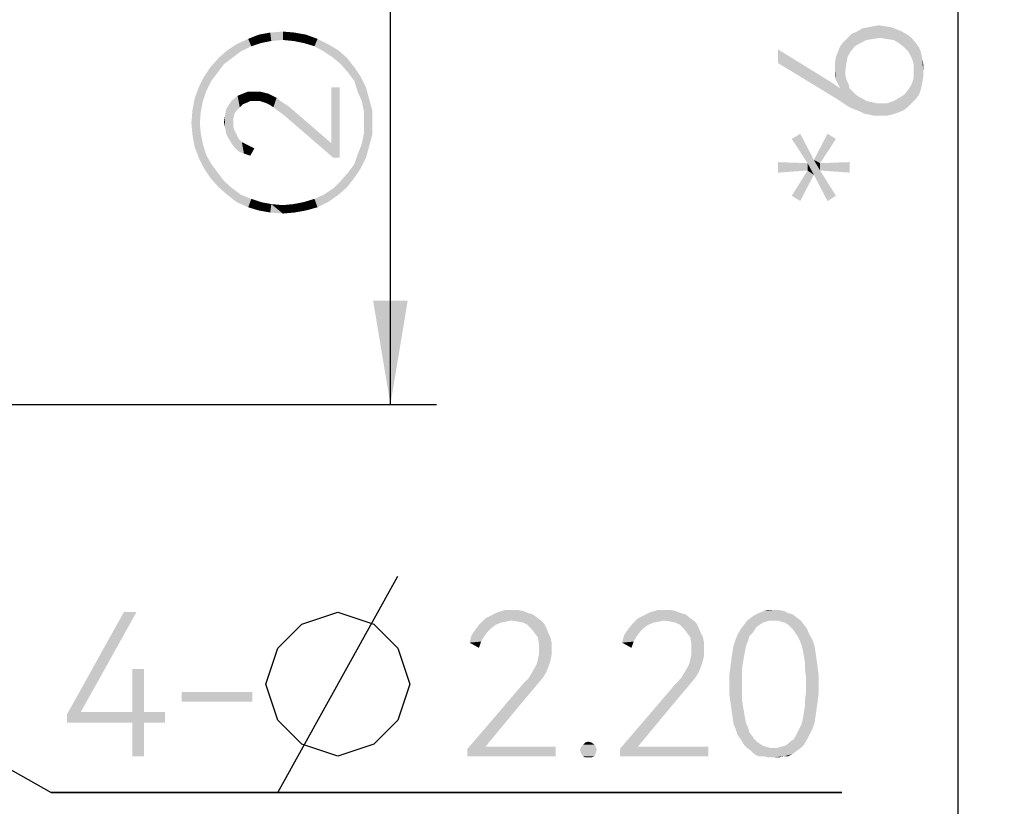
# Model space of a CAD drawing. Header units: millimetres. Extents: x 0 to 297, y 0 to 210.
# Tile 56 of 84: x 113 to 130, y 120 to 134. Entities that reach past the tile are written whole.
import ezdxf

# ---------------------------------------------------------------- set-up
doc = ezdxf.new("R2010")
doc.units = ezdxf.units.MM
doc.header["$LTSCALE"] = 16.335
doc.layers.get('0').update_dxf_attribs({"linetype": 'CONTINUOUS'})
doc.styles.get("Standard").update_dxf_attribs({"font": 'harmonyos_sans_sc_light.ttf'})
doc.dimstyles.new('DIMSTYLE_1', dxfattribs={"dimtxt": 2.5, "dimasz": 1.8, "dimexe": 0.8, "dimexo": 0, "dimtad": 1, "dimzin": 0, "dimdsep": 46, "dimtxsty": 'STANDARD', "dimblk": '_FILLED', "dimblk1": '_FILLED', "dimblk2": '_FILLED', "dimcen": 0.09, "dimclrt": 7, "dimazin": 0, "dimtol": 1, "dimtp": 0.15, "dimtm": 0.15, "dimtfac": 1, "dimtofl": 0, "dimtmove": 0, "dimatfit": 3, "dimldrblk": '_FILLED', "dimfxl": 1, "dimtolj": 1, "dimtzin": 0, "dimarcsym": 0})
doc.dimstyles.new('DIMSTYLE_2', dxfattribs={"dimtxt": 2.5, "dimasz": 1.8, "dimexe": 0.8, "dimexo": 0, "dimtad": 1, "dimzin": 0, "dimdsep": 46, "dimtxsty": 'STANDARD', "dimblk": '_FILLED', "dimblk1": '_FILLED', "dimblk2": '_FILLED', "dimcen": 0.09, "dimclrt": 7, "dimazin": 0, "dimtol": 1, "dimtp": 0.2, "dimtm": 0.2, "dimtfac": 1, "dimtofl": 0, "dimtmove": 0, "dimatfit": 3, "dimldrblk": '_FILLED', "dimfxl": 1, "dimtolj": 1, "dimtzin": 0, "dimarcsym": 0})
doc.dimstyles.new('DIMSTYLE_4', dxfattribs={"dimtxt": 2.5, "dimasz": 1.8, "dimexe": 0.8, "dimexo": 0, "dimtad": 1, "dimzin": 0, "dimdsep": 46, "dimtxsty": 'STANDARD', "dimblk": '_FILLED', "dimblk1": '_FILLED', "dimblk2": '_FILLED', "dimcen": 0.09, "dimclrt": 7, "dimazin": 0, "dimtp": 0.01, "dimtm": 0.01, "dimtfac": 1, "dimtofl": 0, "dimtmove": 0, "dimatfit": 1, "dimldrblk": '_FILLED', "dimfxl": 1, "dimtolj": 1, "dimtzin": 0, "dimarcsym": 0})

# ---------------------------------------------------------------- blocks, each defined once
blk = doc.blocks.new('_FILLED')
at = {"color": 0, "linetype": 'BYBLOCK'}
blk.add_solid([(0, 0), (-1, 0.1667), (-1, -0.1667)], dxfattribs=at)
blk = doc.blocks.new('*D1')
at = {"color": 7, "linetype": 'CONTINUOUS'}
for p, q in [((105.48, 152.006), (119.918, 152.006)), ((119.118, 152.006), (119.118, 139.506)), ((119.118, 127.006), (119.118, 139.506)), ((104.525, 127.006), (119.918, 127.006))]:
    blk.add_line(p, q, dxfattribs=at)
at = {"color": 7, "linetype": 'CONTINUOUS', "xscale": 1.8, "yscale": 1.8, "zscale": 1.8}
for p, rotation in [((119.118, 152.006), 90), ((119.118, 127.006), 270)]:
    blk.add_blockref('_FILLED', p, dxfattribs=dict(at, rotation=rotation))
blk = doc.blocks.new('*D3')
at = {"color": 7, "linetype": 'CONTINUOUS'}
for p, q in [((103.741, 169.506), (129.771, 169.506)), ((128.971, 169.506), (128.971, 139.506)), ((128.971, 109.506), (128.971, 139.506)), ((103.741, 109.506), (129.771, 109.506))]:
    blk.add_line(p, q, dxfattribs=at)
at = {"color": 7, "linetype": 'CONTINUOUS', "xscale": 1.8, "yscale": 1.8, "zscale": 1.8}
for p, rotation in [((128.971, 169.506), 90), ((128.971, 109.506), 270)]:
    blk.add_blockref('_FILLED', p, dxfattribs=dict(at, rotation=rotation))
blk = doc.blocks.new('*D5')
at = {"color": 7, "linetype": 'CONTINUOUS'}
for p, q in [((102.19, 126.468), (113.23, 120.281)), ((113.23, 120.281), (126.954, 120.281)), ((126.954, 120.281), (113.23, 120.281))]:
    blk.add_line(p, q, dxfattribs=at)
at = {"color": 7, "linetype": 'CONTINUOUS', "xscale": 1.8, "yscale": 1.8, "zscale": 1.8, "rotation": 150.7341446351}
blk.add_blockref('_FILLED', (102.19, 126.468), dxfattribs=at)
blk = doc.blocks.new('*D6')
at = {"color": 7, "linetype": 'CONTINUOUS'}
for p, q in [((102.595, 125.683), (113.532, 115.084)), ((113.532, 115.084), (127.256, 115.084)), ((127.256, 115.084), (113.532, 115.084))]:
    blk.add_line(p, q, dxfattribs=at)
at = {"color": 7, "linetype": 'CONTINUOUS', "xscale": 1.8, "yscale": 1.8, "zscale": 1.8, "rotation": 135.8958950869}
blk.add_blockref('_FILLED', (102.595, 125.683), dxfattribs=at)

msp = doc.modelspace()

# ---------------------------------------------------------------- linework, layer by layer
at = {"color": 7, "linetype": 'CONTINUOUS'}
msp.add_line((117.165, 120.281), (119.249, 124.031), dxfattribs=at)
msp.add_lwpolyline([(116.957, 122.156), (117.165, 122.781), (117.582, 123.198), (118.207, 123.406), (118.832, 123.198), (119.249, 122.781), (119.457, 122.156), (119.249, 121.531), (118.832, 121.115), (118.207, 120.906), (117.582, 121.115), (117.165, 121.531), (116.957, 122.156)], dxfattribs=at)
for points in [[(116.869, 133.272), (116.832, 133.418), (117.033, 133.454)], [(117.033, 133.454), (117.051, 133.308), (116.869, 133.272)], [(117.252, 133.326), (117.033, 133.454), (117.252, 133.472)], [(117.252, 133.326), (117.051, 133.308), (117.033, 133.454)], [(117.252, 133.472), (117.435, 133.308), (117.252, 133.326)], [(117.435, 133.308), (117.252, 133.472), (117.453, 133.454)], [(117.453, 133.454), (117.617, 133.272), (117.435, 133.308)], [(117.617, 133.272), (117.453, 133.454), (117.654, 133.418)], [(127.105, 133.125), (127.05, 133.362), (127.123, 133.435)], [(127.123, 133.435), (127.178, 133.216), (127.105, 133.125)], [(127.178, 133.216), (127.123, 133.435), (127.214, 133.471)], [(127.214, 133.471), (127.269, 133.27), (127.178, 133.216)], [(127.269, 133.27), (127.214, 133.471), (127.305, 133.526)], [(127.305, 133.526), (127.378, 133.325), (127.269, 133.27)], [(127.378, 133.325), (127.305, 133.526), (127.397, 133.544)], [(127.397, 133.544), (127.488, 133.343), (127.378, 133.325)], [(127.488, 133.343), (127.397, 133.544), (127.488, 133.562)], [(127.488, 133.562), (127.597, 133.581), (127.616, 133.362)], [(127.488, 133.562), (127.616, 133.362), (127.488, 133.343)], [(127.616, 133.362), (127.597, 133.581), (127.707, 133.562)], [(127.707, 133.562), (127.725, 133.343), (127.616, 133.362)], [(127.725, 133.343), (127.707, 133.562), (127.816, 133.544)], [(127.816, 133.544), (127.853, 133.325), (127.725, 133.343)], [(127.853, 133.325), (127.816, 133.544), (127.908, 133.508)], [(127.908, 133.508), (127.944, 133.27), (127.853, 133.325)], [(127.944, 133.27), (127.908, 133.508), (127.999, 133.471)], [(127.999, 133.471), (128.035, 133.198), (127.944, 133.27)], [(128.035, 133.198), (127.999, 133.471), (128.09, 133.416)], [(116.522, 133.126), (116.449, 133.253), (116.65, 133.345)], [(116.65, 133.345), (116.705, 133.217), (116.522, 133.126)], [(116.705, 133.217), (116.65, 133.345), (116.832, 133.418)], [(116.832, 133.418), (116.869, 133.272), (116.705, 133.217)], [(117.654, 133.418), (117.8, 133.217), (117.617, 133.272)], [(117.8, 133.217), (117.654, 133.418), (117.854, 133.345)], [(117.854, 133.345), (117.964, 133.126), (117.8, 133.217)], [(117.964, 133.126), (117.854, 133.345), (118.037, 133.253)], [(126.977, 132.23), (126.922, 133.216), (126.977, 133.289)], [(127.05, 133.033), (126.977, 133.289), (127.05, 133.362)], [(127.013, 132.796), (127.013, 132.723), (126.977, 133.289)], [(127.032, 132.924), (127.013, 132.796), (126.977, 133.289)], [(127.05, 133.033), (127.032, 132.924), (126.977, 133.289)], [(126.977, 132.23), (126.977, 133.289), (127.013, 132.723)], [(127.05, 133.362), (127.105, 133.125), (127.05, 133.033)], [(128.09, 133.416), (128.108, 133.125), (128.035, 133.198)], [(128.163, 133.015), (128.108, 133.125), (128.09, 133.416)], [(128.163, 133.015), (128.09, 133.416), (128.163, 133.362)], [(128.163, 133.362), (128.2, 132.906), (128.163, 133.015)], [(128.2, 132.906), (128.163, 133.362), (128.236, 133.27)], [(128.236, 133.27), (128.236, 132.303), (128.2, 132.906)], [(128.236, 133.27), (128.291, 132.376), (128.236, 132.303)], [(128.291, 132.376), (128.236, 133.27), (128.291, 133.198)], [(116.23, 132.907), (116.139, 133.016), (116.285, 133.144)], [(116.285, 133.144), (116.376, 133.016), (116.23, 132.907)], [(116.376, 133.016), (116.285, 133.144), (116.449, 133.253)], [(116.449, 133.253), (116.522, 133.126), (116.376, 133.016)], [(118.037, 133.253), (118.128, 133.016), (117.964, 133.126)], [(118.128, 133.016), (118.037, 133.253), (118.219, 133.144)], [(118.219, 133.144), (118.256, 132.907), (118.128, 133.016)], [(118.256, 132.907), (118.219, 133.144), (118.365, 133.016)], [(125.846, 133.161), (126.794, 132.577), (126.867, 132.303)], [(125.846, 133.161), (126.867, 132.303), (125.846, 132.924)], [(126.886, 132.559), (126.849, 133.033), (126.886, 133.125)], [(126.922, 132.486), (126.886, 133.125), (126.922, 133.216)], [(126.886, 133.125), (126.922, 132.486), (126.886, 132.559)], [(126.922, 132.486), (126.922, 133.216), (126.977, 132.23)], [(128.291, 133.198), (128.327, 132.486), (128.291, 132.376)], [(128.327, 132.486), (128.291, 133.198), (128.327, 133.106)], [(128.327, 133.106), (128.346, 132.577), (128.327, 132.486)], [(128.346, 132.577), (128.327, 133.106), (128.346, 132.997)], [(116.121, 132.761), (115.993, 132.852), (116.139, 133.016)], [(116.139, 133.016), (116.23, 132.907), (116.121, 132.761)], [(118.365, 133.016), (118.384, 132.761), (118.256, 132.907)], [(118.493, 132.615), (118.384, 132.761), (118.365, 133.016)], [(118.493, 132.615), (118.365, 133.016), (118.493, 132.852)], [(126.849, 132.632), (126.831, 132.924), (126.849, 133.033)], [(126.831, 132.814), (126.831, 132.924), (126.849, 132.632)], [(126.849, 133.033), (126.886, 132.559), (126.849, 132.632)], [(128.346, 132.997), (128.364, 132.687), (128.346, 132.577)], [(128.364, 132.796), (128.364, 132.687), (128.346, 132.997)], [(128.364, 132.796), (128.346, 132.997), (128.364, 132.906)], [(115.92, 132.432), (115.884, 132.688), (115.993, 132.852)], [(115.993, 132.852), (116.011, 132.615), (115.92, 132.432)], [(116.121, 132.761), (116.011, 132.615), (115.993, 132.852)], [(118.493, 132.852), (118.548, 132.432), (118.493, 132.615)], [(118.548, 132.432), (118.493, 132.852), (118.603, 132.688)], [(126.831, 132.814), (126.849, 132.632), (126.831, 132.723)], [(128.2, 132.796), (128.2, 132.906), (128.236, 132.303)], [(128.2, 132.668), (128.2, 132.796), (128.236, 132.303)], [(115.865, 132.268), (115.792, 132.505), (115.884, 132.688)], [(115.884, 132.688), (115.92, 132.432), (115.865, 132.268)], [(118.603, 132.688), (118.621, 132.268), (118.548, 132.432)], [(118.657, 132.086), (118.621, 132.268), (118.603, 132.688)], [(118.657, 132.086), (118.603, 132.688), (118.694, 132.505)], [(127.013, 132.723), (127.086, 132.157), (126.977, 132.23)], [(127.013, 132.723), (127.032, 132.632), (127.086, 132.157)], [(127.032, 132.632), (127.068, 132.559), (127.086, 132.157)], [(128.163, 132.559), (128.2, 132.668), (128.236, 132.303)], [(115.792, 131.283), (115.719, 132.305), (115.792, 132.505)], [(115.792, 131.283), (115.792, 132.505), (115.811, 131.885)], [(115.829, 132.086), (115.811, 131.885), (115.792, 132.505)], [(115.865, 132.268), (115.829, 132.086), (115.792, 132.505)], [(116.613, 132.232), (116.559, 132.396), (116.65, 132.432)], [(116.65, 132.432), (116.686, 132.268), (116.613, 132.232)], [(116.686, 132.268), (116.65, 132.432), (116.759, 132.432)], [(116.759, 132.432), (116.778, 132.268), (116.686, 132.268)], [(116.851, 132.268), (116.778, 132.268), (116.759, 132.432)], [(116.851, 132.268), (116.759, 132.432), (116.851, 132.432)], [(116.851, 132.432), (116.905, 132.25), (116.851, 132.268)], [(116.905, 132.25), (116.851, 132.432), (116.924, 132.414)], [(116.924, 132.414), (116.96, 132.232), (116.905, 132.25)], [(116.96, 132.232), (116.924, 132.414), (116.997, 132.396)], [(118.092, 131.538), (118.092, 132.505), (118.128, 131.283)], [(118.238, 131.283), (118.128, 131.283), (118.092, 132.505)], [(118.238, 131.283), (118.092, 132.505), (118.238, 132.505)], [(118.694, 132.505), (118.694, 131.283), (118.657, 132.086)], [(118.694, 132.505), (118.749, 131.483), (118.694, 131.283)], [(118.749, 131.483), (118.694, 132.505), (118.749, 132.305)], [(126.867, 132.303), (126.794, 132.577), (126.922, 132.486)], [(126.922, 132.486), (126.977, 132.23), (126.867, 132.303)], [(127.086, 132.157), (127.068, 132.559), (127.086, 132.486)], [(127.086, 132.486), (127.141, 132.431), (127.178, 132.121)], [(127.086, 132.486), (127.178, 132.121), (127.086, 132.157)], [(127.178, 132.121), (127.141, 132.431), (127.196, 132.376)], [(128.09, 132.157), (128.035, 132.376), (128.108, 132.468)], [(128.108, 132.468), (128.163, 132.23), (128.09, 132.157)], [(128.163, 132.23), (128.108, 132.468), (128.163, 132.559)], [(128.163, 132.559), (128.236, 132.303), (128.163, 132.23)], [(115.719, 131.483), (115.683, 132.104), (115.719, 132.305)], [(115.719, 132.305), (115.792, 131.283), (115.719, 131.483)], [(116.358, 131.538), (116.322, 132.213), (116.376, 132.286)], [(116.358, 131.538), (116.376, 132.286), (116.395, 131.812)], [(116.449, 132.104), (116.376, 132.286), (116.467, 132.359)], [(116.395, 131.903), (116.395, 131.812), (116.376, 132.286)], [(116.395, 131.976), (116.395, 131.903), (116.376, 132.286)], [(116.413, 132.049), (116.395, 131.976), (116.376, 132.286)], [(116.449, 132.104), (116.413, 132.049), (116.376, 132.286)], [(116.467, 132.359), (116.504, 132.159), (116.449, 132.104)], [(116.559, 132.213), (116.467, 132.359), (116.559, 132.396)], [(116.559, 132.213), (116.504, 132.159), (116.467, 132.359)], [(116.559, 132.396), (116.613, 132.232), (116.559, 132.213)], [(116.997, 132.396), (117.033, 132.195), (116.96, 132.232)], [(117.033, 132.195), (116.997, 132.396), (117.07, 132.359)], [(117.07, 132.359), (117.088, 132.159), (117.033, 132.195)], [(117.088, 132.159), (117.07, 132.359), (117.143, 132.323)], [(117.143, 132.323), (117.161, 132.104), (117.088, 132.159)], [(117.234, 132.049), (117.161, 132.104), (117.143, 132.323)], [(117.234, 132.049), (117.143, 132.323), (117.234, 132.25)], [(117.234, 132.25), (117.325, 131.976), (117.234, 132.049)], [(117.325, 131.976), (117.234, 132.25), (117.325, 132.195)], [(118.749, 132.305), (118.803, 131.684), (118.749, 131.483)], [(118.803, 131.885), (118.803, 131.684), (118.749, 132.305)], [(118.803, 131.885), (118.749, 132.305), (118.803, 132.104)], [(127.196, 132.376), (127.269, 132.084), (127.178, 132.121)], [(127.196, 132.376), (127.251, 132.34), (127.269, 132.084)], [(127.269, 132.084), (127.251, 132.34), (127.324, 132.303)], [(127.324, 132.303), (127.342, 132.048), (127.269, 132.084)], [(127.342, 132.048), (127.324, 132.303), (127.378, 132.267)], [(127.378, 132.267), (127.433, 132.03), (127.342, 132.048)], [(127.433, 132.03), (127.378, 132.267), (127.47, 132.249)], [(127.47, 132.249), (127.524, 132.011), (127.433, 132.03)], [(127.524, 132.011), (127.47, 132.249), (127.543, 132.23)], [(127.816, 132.03), (127.743, 132.23), (127.853, 132.267)], [(127.853, 132.267), (127.926, 132.066), (127.816, 132.03)], [(127.926, 132.066), (127.853, 132.267), (127.944, 132.322)], [(127.944, 132.322), (128.017, 132.103), (127.926, 132.066)], [(128.017, 132.103), (127.944, 132.322), (128.035, 132.376)], [(128.035, 132.376), (128.09, 132.157), (128.017, 132.103)], [(115.683, 131.684), (115.665, 131.885), (115.683, 132.104)], [(115.683, 132.104), (115.719, 131.483), (115.683, 131.684)], [(116.267, 131.702), (116.249, 132.013), (116.267, 132.122)], [(116.303, 131.629), (116.267, 132.122), (116.322, 132.213)], [(116.267, 132.122), (116.303, 131.629), (116.267, 131.702)], [(116.322, 132.213), (116.358, 131.538), (116.303, 131.629)], [(117.325, 132.195), (117.435, 132.104), (118.128, 131.283)], [(117.325, 132.195), (118.128, 131.283), (117.325, 131.976)], [(117.435, 132.104), (118.092, 131.538), (118.128, 131.283)], [(118.657, 131.885), (118.657, 132.086), (118.694, 131.283)], [(127.543, 132.23), (127.616, 132.011), (127.524, 132.011)], [(127.616, 132.011), (127.543, 132.23), (127.616, 132.23)], [(127.616, 132.23), (127.725, 132.011), (127.616, 132.011)], [(127.725, 132.011), (127.616, 132.23), (127.743, 132.23)], [(127.743, 132.23), (127.816, 132.03), (127.725, 132.011)], [(116.249, 131.812), (116.23, 131.903), (116.249, 132.013)], [(116.249, 132.013), (116.267, 131.702), (116.249, 131.812)], [(115.811, 131.885), (115.884, 131.1), (115.792, 131.283)], [(115.811, 131.885), (115.829, 131.702), (115.884, 131.1)], [(116.395, 131.812), (116.413, 131.465), (116.358, 131.538)], [(116.413, 131.465), (116.395, 131.812), (116.413, 131.757)], [(116.413, 131.757), (116.449, 131.684), (116.486, 131.392)], [(116.413, 131.757), (116.486, 131.392), (116.413, 131.465)], [(118.657, 131.702), (118.657, 131.885), (118.694, 131.283)], [(115.829, 131.702), (115.865, 131.52), (115.884, 131.1)], [(116.486, 131.392), (116.449, 131.684), (116.486, 131.611)], [(116.486, 131.611), (116.54, 131.556), (116.577, 131.356)], [(116.486, 131.611), (116.577, 131.356), (116.486, 131.392)], [(116.577, 131.356), (116.54, 131.556), (116.613, 131.52)], [(118.621, 131.52), (118.657, 131.702), (118.694, 131.283)], [(126.229, 131.701), (126.356, 131.19), (126.083, 131.61)], [(126.466, 130.989), (126.356, 131.19), (126.229, 131.701)], [(126.466, 130.989), (126.229, 131.701), (126.466, 131.245)], [(126.575, 131.19), (126.466, 131.245), (126.703, 131.701)], [(126.703, 131.701), (126.849, 131.61), (126.575, 131.19)], [(115.884, 131.1), (115.865, 131.52), (115.92, 131.337)], [(116.613, 131.52), (116.686, 131.319), (116.577, 131.356)], [(116.686, 131.319), (116.613, 131.52), (116.686, 131.483)], [(116.686, 131.483), (116.759, 131.447), (116.686, 131.319)], [(118.603, 131.1), (118.548, 131.337), (118.621, 131.52)], [(118.621, 131.52), (118.694, 131.283), (118.603, 131.1)], [(115.92, 131.337), (115.993, 130.936), (115.884, 131.1)], [(115.993, 130.936), (115.92, 131.337), (116.011, 131.173)], [(118.493, 131.173), (118.548, 131.337), (118.603, 131.1)], [(126.466, 131.245), (126.575, 131.062), (126.703, 130.533)], [(126.466, 131.245), (126.703, 130.533), (126.466, 130.989)], [(126.575, 131.19), (126.575, 131.062), (126.466, 131.245)], [(116.011, 131.173), (116.139, 130.772), (115.993, 130.936)], [(116.011, 131.173), (116.121, 131.027), (116.139, 130.772)], [(118.493, 130.936), (118.384, 131.027), (118.493, 131.173)], [(118.493, 131.173), (118.603, 131.1), (118.493, 130.936)], [(125.846, 131.208), (126.356, 131.062), (125.846, 131.026)], [(126.356, 131.062), (125.846, 131.208), (126.356, 131.19)], [(126.229, 130.533), (126.083, 130.625), (126.356, 131.062)], [(126.356, 131.062), (126.466, 130.989), (126.229, 130.533)], [(126.356, 131.062), (126.356, 131.19), (126.466, 130.989)], [(127.086, 131.026), (126.575, 131.19), (127.086, 131.208)], [(126.575, 131.19), (127.086, 131.026), (126.575, 131.062)], [(126.703, 130.533), (126.575, 131.062), (126.849, 130.625)], [(116.139, 130.772), (116.121, 131.027), (116.23, 130.881)], [(116.23, 130.881), (116.285, 130.644), (116.139, 130.772)], [(116.285, 130.644), (116.23, 130.881), (116.376, 130.753)], [(118.219, 130.644), (118.128, 130.753), (118.256, 130.881)], [(118.256, 130.881), (118.365, 130.772), (118.219, 130.644)], [(118.365, 130.772), (118.256, 130.881), (118.384, 131.027)], [(118.384, 131.027), (118.493, 130.936), (118.365, 130.772)], [(116.376, 130.753), (116.449, 130.516), (116.285, 130.644)], [(116.449, 130.516), (116.376, 130.753), (116.522, 130.644)], [(118.037, 130.516), (117.964, 130.644), (118.128, 130.753)], [(118.128, 130.753), (118.219, 130.644), (118.037, 130.516)], [(116.522, 130.644), (116.65, 130.425), (116.449, 130.516)], [(116.65, 130.425), (116.522, 130.644), (116.705, 130.571)], [(116.705, 130.571), (116.832, 130.37), (116.65, 130.425)], [(116.832, 130.37), (116.705, 130.571), (116.869, 130.516)], [(117.654, 130.37), (117.617, 130.516), (117.8, 130.571)], [(117.8, 130.571), (117.854, 130.425), (117.654, 130.37)], [(117.854, 130.425), (117.8, 130.571), (117.964, 130.644)], [(117.964, 130.644), (118.037, 130.516), (117.854, 130.425)], [(116.869, 130.516), (117.033, 130.334), (116.832, 130.37)], [(117.033, 130.334), (116.869, 130.516), (117.051, 130.48)], [(117.051, 130.48), (117.252, 130.316), (117.033, 130.334)], [(117.252, 130.316), (117.051, 130.48), (117.252, 130.462)], [(117.252, 130.462), (117.435, 130.48), (117.453, 130.334)], [(117.252, 130.462), (117.453, 130.334), (117.252, 130.316)], [(117.453, 130.334), (117.435, 130.48), (117.617, 130.516)], [(117.617, 130.516), (117.654, 130.37), (117.453, 130.334)], [(114.712, 123.406), (113.745, 121.673), (113.508, 121.636)], [(114.712, 123.406), (113.508, 121.636), (114.493, 123.406)], [(121.513, 123.388), (120.874, 123.352), (120.984, 123.406)], [(121.513, 123.388), (121.586, 123.37), (120.874, 123.352)], [(120.874, 123.352), (121.586, 123.37), (121.659, 123.315)], [(121.33, 123.443), (121.422, 123.425), (120.984, 123.406)], [(121.239, 123.443), (121.33, 123.443), (120.984, 123.406)], [(121.239, 123.443), (120.984, 123.406), (121.111, 123.443)], [(120.984, 123.406), (121.422, 123.425), (121.513, 123.388)], [(124.159, 123.388), (123.52, 123.352), (123.63, 123.406)], [(124.159, 123.388), (124.232, 123.37), (123.52, 123.352)], [(123.52, 123.352), (124.232, 123.37), (124.305, 123.315)], [(123.976, 123.443), (124.068, 123.425), (123.63, 123.406)], [(123.885, 123.443), (123.976, 123.443), (123.63, 123.406)], [(123.885, 123.443), (123.63, 123.406), (123.757, 123.443)], [(123.63, 123.406), (124.068, 123.425), (124.159, 123.388)], [(125.381, 123.315), (125.436, 123.352), (126.093, 123.37)], [(125.381, 123.315), (126.093, 123.37), (126.166, 123.315)], [(126.02, 123.388), (126.093, 123.37), (125.436, 123.352)], [(126.02, 123.388), (125.436, 123.352), (125.509, 123.388)], [(125.947, 123.425), (125.509, 123.388), (125.6, 123.425)], [(125.509, 123.388), (125.947, 123.425), (126.02, 123.388)], [(125.765, 123.443), (125.856, 123.443), (125.6, 123.425)], [(125.765, 123.443), (125.6, 123.425), (125.673, 123.443)], [(125.6, 123.425), (125.856, 123.443), (125.947, 123.425)], [(120.947, 123.187), (120.6, 123.114), (120.673, 123.206)], [(120.947, 123.187), (120.874, 123.133), (120.6, 123.114)], [(121.221, 123.26), (120.673, 123.206), (120.765, 123.297)], [(121.221, 123.26), (121.13, 123.242), (120.673, 123.206)], [(121.13, 123.242), (121.038, 123.224), (120.673, 123.206)], [(120.673, 123.206), (121.038, 123.224), (120.947, 123.187)], [(121.659, 123.315), (120.765, 123.297), (120.874, 123.352)], [(121.221, 123.26), (120.765, 123.297), (121.659, 123.315)], [(121.221, 123.26), (121.659, 123.315), (121.732, 123.26)], [(121.732, 123.26), (121.33, 123.242), (121.221, 123.26)], [(121.422, 123.224), (121.33, 123.242), (121.732, 123.26)], [(121.422, 123.224), (121.732, 123.26), (121.787, 123.206)], [(121.787, 123.206), (121.495, 123.187), (121.422, 123.224)], [(121.495, 123.187), (121.787, 123.206), (121.823, 123.133)], [(121.823, 123.133), (121.568, 123.114), (121.495, 123.187)], [(123.593, 123.187), (123.246, 123.114), (123.319, 123.206)], [(123.593, 123.187), (123.52, 123.133), (123.246, 123.114)], [(123.867, 123.26), (123.319, 123.206), (123.411, 123.297)], [(123.867, 123.26), (123.776, 123.242), (123.319, 123.206)], [(123.776, 123.242), (123.684, 123.224), (123.319, 123.206)], [(123.319, 123.206), (123.684, 123.224), (123.593, 123.187)], [(124.305, 123.315), (123.411, 123.297), (123.52, 123.352)], [(123.867, 123.26), (123.411, 123.297), (124.305, 123.315)], [(123.867, 123.26), (124.305, 123.315), (124.378, 123.26)], [(124.378, 123.26), (123.976, 123.242), (123.867, 123.26)], [(124.068, 123.224), (123.976, 123.242), (124.378, 123.26)], [(124.068, 123.224), (124.378, 123.26), (124.433, 123.206)], [(124.433, 123.206), (124.141, 123.187), (124.068, 123.224)], [(124.141, 123.187), (124.433, 123.206), (124.469, 123.133)], [(124.469, 123.133), (124.214, 123.114), (124.141, 123.187)], [(125.527, 123.187), (125.473, 123.151), (125.199, 123.114)], [(125.527, 123.187), (125.199, 123.114), (125.254, 123.187)], [(125.71, 123.26), (125.637, 123.242), (125.254, 123.187)], [(125.71, 123.26), (125.254, 123.187), (125.308, 123.26)], [(125.637, 123.242), (125.582, 123.224), (125.254, 123.187)], [(125.254, 123.187), (125.582, 123.224), (125.527, 123.187)], [(126.166, 123.315), (125.308, 123.26), (125.381, 123.315)], [(125.71, 123.26), (125.308, 123.26), (126.166, 123.315)], [(125.765, 123.26), (125.71, 123.26), (126.166, 123.315)], [(125.838, 123.26), (125.765, 123.26), (126.166, 123.315)], [(125.838, 123.26), (126.166, 123.315), (126.239, 123.26)], [(126.239, 123.26), (125.892, 123.242), (125.838, 123.26)], [(125.965, 123.224), (125.892, 123.242), (126.239, 123.26)], [(126.02, 123.187), (125.965, 123.224), (126.239, 123.26)], [(126.02, 123.187), (126.239, 123.26), (126.294, 123.187)], [(126.294, 123.187), (126.057, 123.151), (126.02, 123.187)], [(126.057, 123.151), (126.294, 123.187), (126.349, 123.114)], [(120.801, 123.06), (120.527, 123.005), (120.6, 123.114)], [(120.527, 123.005), (120.801, 123.06), (120.746, 122.987)], [(120.6, 123.114), (120.874, 123.133), (120.801, 123.06)], [(121.622, 123.041), (121.568, 123.114), (121.823, 123.133)], [(121.622, 123.041), (121.823, 123.133), (121.86, 123.041)], [(121.86, 123.041), (121.677, 122.968), (121.622, 123.041)], [(121.677, 122.968), (121.86, 123.041), (121.896, 122.968)], [(123.447, 123.06), (123.173, 123.005), (123.246, 123.114)], [(123.173, 123.005), (123.447, 123.06), (123.392, 122.987)], [(123.246, 123.114), (123.52, 123.133), (123.447, 123.06)], [(124.268, 123.041), (124.214, 123.114), (124.469, 123.133)], [(124.268, 123.041), (124.469, 123.133), (124.506, 123.041)], [(124.506, 123.041), (124.323, 122.968), (124.268, 123.041)], [(124.323, 122.968), (124.506, 123.041), (124.542, 122.968)], [(125.345, 122.987), (125.108, 122.932), (125.144, 123.023)], [(125.436, 123.096), (125.144, 123.023), (125.199, 123.114)], [(125.436, 123.096), (125.4, 123.041), (125.144, 123.023)], [(125.144, 123.023), (125.4, 123.041), (125.345, 122.987)], [(125.199, 123.114), (125.473, 123.151), (125.436, 123.096)], [(126.349, 123.114), (126.111, 123.096), (126.057, 123.151)], [(126.148, 123.041), (126.111, 123.096), (126.349, 123.114)], [(126.148, 123.041), (126.349, 123.114), (126.385, 123.023)], [(126.385, 123.023), (126.184, 122.987), (126.148, 123.041)], [(126.184, 122.987), (126.385, 123.023), (126.44, 122.932)], [(120.746, 122.987), (120.491, 122.877), (120.527, 123.005)], [(120.746, 122.987), (120.692, 122.895), (120.491, 122.877)], [(120.491, 122.877), (120.692, 122.895), (120.655, 122.786)], [(121.896, 122.968), (121.695, 122.859), (121.677, 122.968)], [(121.896, 122.968), (121.914, 122.877), (121.695, 122.859)], [(121.695, 122.768), (121.695, 122.859), (121.914, 122.877)], [(121.695, 122.768), (121.914, 122.877), (121.914, 122.768)], [(123.392, 122.987), (123.137, 122.877), (123.173, 123.005)], [(123.392, 122.987), (123.338, 122.895), (123.137, 122.877)], [(123.137, 122.877), (123.338, 122.895), (123.301, 122.786)], [(124.542, 122.968), (124.341, 122.859), (124.323, 122.968)], [(124.542, 122.968), (124.56, 122.877), (124.341, 122.859)], [(124.341, 122.768), (124.341, 122.859), (124.56, 122.877)], [(124.341, 122.768), (124.56, 122.877), (124.56, 122.768)], [(125.327, 122.914), (125.071, 122.822), (125.108, 122.932)], [(125.071, 122.822), (125.327, 122.914), (125.29, 122.822)], [(125.108, 122.932), (125.345, 122.987), (125.327, 122.914)], [(126.44, 122.932), (126.221, 122.914), (126.184, 122.987)], [(126.257, 122.822), (126.221, 122.914), (126.44, 122.932)], [(126.257, 122.822), (126.44, 122.932), (126.476, 122.822)], [(121.914, 122.658), (121.677, 122.585), (121.695, 122.676)], [(121.914, 122.768), (121.695, 122.676), (121.695, 122.768)], [(121.695, 122.676), (121.914, 122.768), (121.914, 122.658)], [(124.56, 122.658), (124.323, 122.585), (124.341, 122.676)], [(124.56, 122.768), (124.341, 122.676), (124.341, 122.768)], [(124.341, 122.676), (124.56, 122.768), (124.56, 122.658)], [(125.254, 122.64), (125.035, 122.585), (125.053, 122.713)], [(125.29, 122.822), (125.272, 122.731), (125.053, 122.713)], [(125.29, 122.822), (125.053, 122.713), (125.071, 122.822)], [(125.053, 122.713), (125.272, 122.731), (125.254, 122.64)], [(126.476, 122.822), (126.276, 122.731), (126.257, 122.822)], [(126.276, 122.731), (126.476, 122.822), (126.495, 122.713)], [(126.495, 122.713), (126.294, 122.64), (126.276, 122.731)], [(126.294, 122.64), (126.495, 122.713), (126.513, 122.585)], [(121.86, 122.457), (121.622, 122.439), (121.659, 122.512)], [(121.896, 122.567), (121.659, 122.512), (121.677, 122.585)], [(121.659, 122.512), (121.896, 122.567), (121.86, 122.457)], [(121.677, 122.585), (121.914, 122.658), (121.896, 122.567)], [(124.506, 122.457), (124.268, 122.439), (124.305, 122.512)], [(124.542, 122.567), (124.305, 122.512), (124.323, 122.585)], [(124.305, 122.512), (124.542, 122.567), (124.506, 122.457)], [(124.323, 122.585), (124.56, 122.658), (124.542, 122.567)], [(125.235, 122.53), (125.016, 122.439), (125.035, 122.585)], [(125.016, 122.439), (125.235, 122.53), (125.217, 122.403)], [(125.035, 122.585), (125.254, 122.64), (125.235, 122.53)], [(126.513, 122.585), (126.312, 122.53), (126.294, 122.64)], [(126.312, 122.53), (126.513, 122.585), (126.531, 122.457)], [(126.531, 122.457), (126.312, 122.403), (126.312, 122.53)], [(114.84, 122.421), (114.639, 121.673), (114.639, 122.421)], [(114.639, 121.673), (114.84, 122.421), (114.84, 121.673)], [(121.768, 122.275), (121.513, 122.257), (121.568, 122.348)], [(121.823, 122.366), (121.568, 122.348), (121.622, 122.439)], [(121.568, 122.348), (121.823, 122.366), (121.768, 122.275)], [(121.622, 122.439), (121.86, 122.457), (121.823, 122.366)], [(124.414, 122.275), (124.159, 122.257), (124.214, 122.348)], [(124.469, 122.366), (124.214, 122.348), (124.268, 122.439)], [(124.214, 122.348), (124.469, 122.366), (124.414, 122.275)], [(124.268, 122.439), (124.506, 122.457), (124.469, 122.366)], [(125.217, 122.403), (124.998, 122.311), (125.016, 122.439)], [(124.998, 122.311), (125.217, 122.403), (125.217, 122.275)], [(126.312, 122.403), (126.531, 122.457), (126.549, 122.311)], [(126.549, 122.311), (126.33, 122.275), (126.312, 122.403)], [(121.677, 122.165), (121.33, 122.056), (121.422, 122.165)], [(121.33, 122.056), (121.677, 122.165), (121.586, 122.056)], [(121.422, 122.165), (121.513, 122.257), (121.768, 122.275)], [(121.422, 122.165), (121.768, 122.275), (121.677, 122.165)], [(124.323, 122.165), (123.976, 122.056), (124.068, 122.165)], [(123.976, 122.056), (124.323, 122.165), (124.232, 122.056)], [(124.068, 122.165), (124.159, 122.257), (124.414, 122.275)], [(124.068, 122.165), (124.414, 122.275), (124.323, 122.165)], [(125.217, 122.275), (124.998, 122.147), (124.998, 122.311)], [(124.998, 122.147), (125.217, 122.275), (125.217, 122.147)], [(126.33, 122.147), (126.33, 122.275), (126.549, 122.311)], [(126.33, 122.147), (126.549, 122.311), (126.549, 122.147)], [(116.72, 122.019), (115.497, 121.855), (115.497, 122.019)], [(115.497, 121.855), (116.72, 122.019), (116.72, 121.855)], [(121.586, 122.056), (121.476, 121.928), (120.454, 121.034)], [(121.586, 122.056), (120.454, 121.034), (121.33, 122.056)], [(124.232, 122.056), (124.122, 121.928), (123.1, 121.034)], [(124.232, 122.056), (123.1, 121.034), (123.976, 122.056)], [(125.217, 122.147), (125.217, 122.019), (124.998, 122.001)], [(125.217, 122.147), (124.998, 122.001), (124.998, 122.147)], [(124.998, 122.001), (125.217, 122.019), (125.217, 121.892)], [(125.217, 121.892), (125.016, 121.855), (124.998, 122.001)], [(126.549, 122.001), (126.312, 121.892), (126.33, 122.019)], [(126.312, 121.892), (126.549, 122.001), (126.531, 121.855)], [(126.549, 122.147), (126.33, 122.019), (126.33, 122.147)], [(126.33, 122.019), (126.549, 122.147), (126.549, 122.001)], [(121.476, 121.928), (120.765, 121.071), (120.454, 121.034)], [(124.122, 121.928), (123.411, 121.071), (123.1, 121.034)], [(125.016, 121.855), (125.217, 121.892), (125.235, 121.782)], [(125.235, 121.782), (125.035, 121.727), (125.016, 121.855)], [(126.531, 121.855), (126.312, 121.782), (126.312, 121.892)], [(126.312, 121.782), (126.531, 121.855), (126.513, 121.727)], [(114.84, 121.673), (115.205, 121.673), (113.508, 121.636)], [(114.639, 121.673), (114.84, 121.673), (113.508, 121.636)], [(113.745, 121.673), (114.639, 121.673), (113.508, 121.636)], [(113.508, 121.49), (113.508, 121.636), (115.205, 121.673)], [(114.639, 121.49), (113.508, 121.49), (115.205, 121.673)], [(114.84, 121.49), (114.639, 121.49), (115.205, 121.673)], [(114.84, 121.49), (115.205, 121.673), (115.205, 121.49)], [(125.035, 121.727), (125.235, 121.782), (125.254, 121.673)], [(125.254, 121.673), (125.053, 121.6), (125.035, 121.727)], [(125.053, 121.6), (125.254, 121.673), (125.272, 121.563)], [(126.495, 121.6), (126.276, 121.563), (126.294, 121.673)], [(126.513, 121.727), (126.294, 121.673), (126.312, 121.782)], [(126.294, 121.673), (126.513, 121.727), (126.495, 121.6)], [(114.84, 121.49), (114.639, 120.906), (114.639, 121.49)], [(114.639, 120.906), (114.84, 121.49), (114.84, 120.906)], [(125.272, 121.563), (125.071, 121.472), (125.053, 121.6)], [(125.071, 121.472), (125.272, 121.563), (125.29, 121.472)], [(126.257, 121.472), (126.276, 121.563), (126.495, 121.6)], [(126.257, 121.472), (126.495, 121.6), (126.476, 121.472)], [(125.29, 121.472), (125.108, 121.381), (125.071, 121.472)], [(125.29, 121.472), (125.327, 121.399), (125.108, 121.381)], [(125.108, 121.381), (125.327, 121.399), (125.345, 121.326)], [(125.345, 121.326), (125.144, 121.271), (125.108, 121.381)], [(125.144, 121.271), (125.345, 121.326), (125.4, 121.253)], [(126.385, 121.271), (126.148, 121.253), (126.184, 121.326)], [(126.44, 121.381), (126.184, 121.326), (126.221, 121.399)], [(126.184, 121.326), (126.44, 121.381), (126.385, 121.271)], [(126.476, 121.472), (126.221, 121.399), (126.257, 121.472)], [(126.221, 121.399), (126.476, 121.472), (126.44, 121.381)], [(122.608, 121.144), (122.462, 121.107), (122.498, 121.144)], [(122.462, 121.107), (122.608, 121.144), (122.662, 121.107)], [(122.498, 121.144), (122.553, 121.162), (122.608, 121.144)], [(125.4, 121.253), (125.199, 121.198), (125.144, 121.271)], [(125.199, 121.198), (125.4, 121.253), (125.436, 121.198)], [(125.436, 121.198), (125.254, 121.107), (125.199, 121.198)], [(125.436, 121.198), (125.473, 121.162), (125.254, 121.107)], [(125.473, 121.162), (125.527, 121.125), (125.254, 121.107)], [(126.02, 121.125), (126.057, 121.162), (126.349, 121.198)], [(126.02, 121.125), (126.349, 121.198), (126.294, 121.107)], [(126.349, 121.198), (126.057, 121.162), (126.111, 121.198)], [(126.111, 121.198), (126.148, 121.253), (126.385, 121.271)], [(126.111, 121.198), (126.385, 121.271), (126.349, 121.198)], [(120.765, 121.071), (121.987, 121.071), (120.454, 121.034)], [(120.454, 120.906), (120.454, 121.034), (121.987, 121.071)], [(120.454, 120.906), (121.987, 121.071), (121.987, 120.906)], [(122.681, 121.071), (122.407, 121.016), (122.425, 121.071)], [(122.407, 121.016), (122.681, 121.071), (122.699, 121.016)], [(122.699, 121.016), (122.425, 120.961), (122.407, 121.016)], [(122.662, 121.107), (122.425, 121.071), (122.462, 121.107)], [(122.425, 121.071), (122.662, 121.107), (122.681, 121.071)], [(122.425, 120.961), (122.699, 121.016), (122.681, 120.961)], [(123.411, 121.071), (124.633, 121.071), (123.1, 121.034)], [(123.1, 120.906), (123.1, 121.034), (124.633, 121.071)], [(123.1, 120.906), (124.633, 121.071), (124.633, 120.906)], [(125.254, 121.107), (125.527, 121.125), (125.582, 121.089)], [(125.582, 121.089), (125.308, 121.052), (125.254, 121.107)], [(125.582, 121.089), (125.637, 121.071), (125.308, 121.052)], [(125.308, 121.052), (125.637, 121.071), (125.71, 121.052)], [(125.71, 121.052), (125.381, 120.998), (125.308, 121.052)], [(125.838, 121.052), (126.239, 121.052), (125.381, 120.998)], [(125.765, 121.052), (125.838, 121.052), (125.381, 120.998)], [(125.71, 121.052), (125.765, 121.052), (125.381, 120.998)], [(125.381, 120.998), (126.239, 121.052), (126.166, 120.998)], [(126.166, 120.998), (125.436, 120.943), (125.381, 120.998)], [(125.436, 120.943), (126.166, 120.998), (126.093, 120.943)], [(125.838, 121.052), (125.892, 121.071), (126.294, 121.107)], [(125.838, 121.052), (126.294, 121.107), (126.239, 121.052)], [(125.892, 121.071), (125.965, 121.089), (126.294, 121.107)], [(126.294, 121.107), (125.965, 121.089), (126.02, 121.125)], [(122.681, 120.961), (122.462, 120.906), (122.425, 120.961)], [(122.462, 120.906), (122.681, 120.961), (122.662, 120.906)], [(122.662, 120.906), (122.498, 120.888), (122.462, 120.906)], [(122.553, 120.888), (122.498, 120.888), (122.662, 120.906)], [(122.553, 120.888), (122.662, 120.906), (122.608, 120.888)], [(126.093, 120.943), (125.509, 120.906), (125.436, 120.943)], [(125.6, 120.906), (125.509, 120.906), (126.093, 120.943)], [(125.947, 120.906), (125.6, 120.906), (126.093, 120.943)], [(125.947, 120.906), (125.673, 120.888), (125.6, 120.906)], [(125.765, 120.888), (125.673, 120.888), (125.947, 120.906)], [(125.765, 120.888), (125.947, 120.906), (125.856, 120.888)], [(125.947, 120.906), (126.093, 120.943), (126.02, 120.906)]]:
    msp.add_solid(points, dxfattribs=at)

# ---------------------------------------------------------------- dimensions: what is measured, and where the dimension line sits
for base, p1, p2, text, dimstyle, picture, middle in [((128.971, 169.506), (103.741, 109.506), (103.741, 169.506), '*<>', 'DIMSTYLE_2', '*D3', (128.971, 130.424)), ((119.118, 152.006), (104.525, 127.006), (105.48, 152.006), '②<>', 'DIMSTYLE_1', '*D1', (119.118, 130.188))]:
    dim = msp.add_linear_dim(base=base, p1=p1, p2=p2, angle=90, text=text, dimstyle=dimstyle, dxfattribs=at)
    dim.commit()
    dim.dimension.update_dxf_attribs({"geometry": picture, "text_midpoint": middle, "dimtype": 160})
for p1, p2, picture, middle in [((102.595, 125.683), (99.866, 128.328), '*D6', (113.682, 115.709)), ((102.19, 126.468), (100.271, 127.543), '*D5', (113.38, 120.906))]:
    dim = msp.add_diameter_dim_2p(p1=p1, p2=p2, text='4-%%c<>', dimstyle='DIMSTYLE_4', override={"dimtih": 1, "dimtoh": 1, "dimpost": '<>'}, dxfattribs=at)
    dim.commit()
    dim.dimension.update_dxf_attribs({"geometry": picture, "text_midpoint": middle, "dimtype": 163})

doc.saveas('drawing.dxf')
